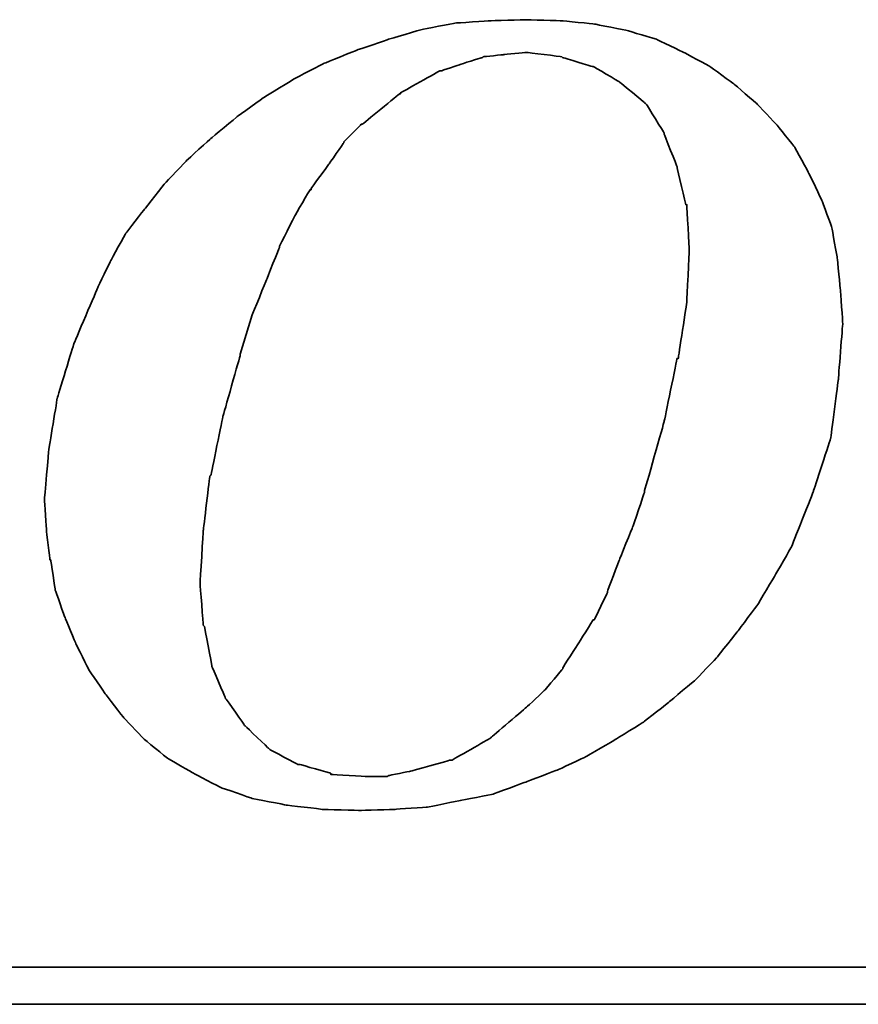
# Model space of a CAD drawing. Header units: millimetres. Extents: x 34 to 348, y -46 to 61.
# Tile 35 of 53: x 266.16 to 268.47, y -12.11 to -9.4. Entities that reach past the tile are written whole.
import ezdxf

# ---------------------------------------------------------------- set-up
doc = ezdxf.new("R2010")
doc.units = ezdxf.units.MM
doc.header["$LTSCALE"] = 0.15
doc.layers.add('DIM', color=4, linetype='CONTINUOUS')
doc.layers.add('layer 1', color=7, linetype='CONTINUOUS')

# ---------------------------------------------------------------- blocks, each defined once
blk = doc.blocks.new('TBI MOTION logo(完整正式版)')
at = {"layer": 'layer 1', "color": 22, "lineweight": 35}
for points, knots in [([(-11.34375, -6.98375), (-11.34375, -6.98375), (-10.91375, -7.43875), (-10.91375, -7.43875), (-10.91375, -7.43875), (-10.91375, -7.43875), (-10.38625, -7.87125), (-10.38625, -7.87125), (-10.38625, -7.87125), (-10.38625, -7.87125), (-9.81125, -8.20375), (-9.81125, -8.20375), (-9.81125, -8.20375), (-9.81125, -8.20375), (-9.21125, -8.51875), (-9.21125, -8.51875), (-9.21125, -8.51875), (-9.21125, -8.51875), (-8.51625, -8.75875), (-8.51625, -8.75875), (-8.51625, -8.75875), (-8.51625, -8.75875), (-7.77125, -8.90375), (-7.77125, -8.90375), (-7.77125, -8.90375), (-7.77125, -8.90375), (-6.97875, -8.99875), (-6.97875, -8.99875), (-6.97875, -8.99875), (-6.97875, -8.99875), (-6.14125, -9.02375), (-6.14125, -9.02375), (-6.14125, -9.02375), (-6.14125, -9.02375), (-5.37125, -8.99875), (-5.37125, -8.99875), (-5.37125, -8.99875), (-5.37125, -8.99875), (-4.65375, -8.94875), (-4.65375, -8.94875), (-4.65375, -8.94875), (-4.65375, -8.94875), (-3.93375, -8.80625), (-3.93375, -8.80625), (-3.93375, -8.80625), (-3.93375, -8.80625), (-3.21375, -8.66375), (-3.21375, -8.66375), (-3.21375, -8.66375), (-3.21375, -8.66375), (-2.49375, -8.39875), (-2.49375, -8.39875), (-2.49375, -8.39875), (-2.49375, -8.39875), (-1.79875, -8.13375), (-1.79875, -8.13375), (-1.79875, -8.13375), (-1.79875, -8.13375), (-1.17375, -7.84375), (-1.17375, -7.84375), (-1.17375, -7.84375), (-1.17375, -7.84375), (-0.52375, -7.46375), (-0.52375, -7.46375), (-0.52375, -7.46375), (-0.52375, -7.46375), (0.10124, -7.07875), (0.10124, -7.07875), (0.10124, -7.07875), (0.10124, -7.07875), (0.67625, -6.62375), (0.67625, -6.62375), (0.67625, -6.62375), (0.67625, -6.62375), (1.24874, -6.14375), (1.24874, -6.14375), (1.24874, -6.14375), (1.24874, -6.14375), (1.72874, -5.64125), (1.72874, -5.64125), (1.72874, -5.64125), (1.72874, -5.64125), (2.18624, -5.06375), (2.18624, -5.06375), (2.18624, -5.06375), (2.18624, -5.06375), (2.61625, -4.48874), (2.61625, -4.48874), (2.61625, -4.48874), (2.61625, -4.48874), (3.00125, -3.83874), (3.00125, -3.83874), (3.00125, -3.83874), (3.00125, -3.83874), (3.36124, -3.21374), (3.36124, -3.21374), (3.36124, -3.21374), (3.36124, -3.21374), (3.84374, -1.99125), (3.84374, -1.99125), (3.84374, -1.99125), (3.84374, -1.99125), (4.22625, -0.81875), (4.22625, -0.81875), (4.22625, -0.81875), (4.22625, -0.81875), (4.39125, 0.45624), (4.39125, 0.45624), (4.39125, 0.45624), (4.39125, 0.45624), (4.48874, 1.70124), (4.48874, 1.70124), (4.48874, 1.70124), (4.48874, 1.70124), (4.43874, 2.44625), (4.43874, 2.44625), (4.43874, 2.44625), (4.43874, 2.44625), (4.36874, 3.14125), (4.36874, 3.14125), (4.36874, 3.14125), (4.36874, 3.14125), (4.25125, 3.81125), (4.25125, 3.81125), (4.25125, 3.81125), (4.25125, 3.81125), (4.03124, 4.41125), (4.03124, 4.41125), (4.03124, 4.41125), (4.03124, 4.41125), (3.74374, 5.01125), (3.74374, 5.01125), (3.74374, 5.01125), (3.74374, 5.01125), (3.43124, 5.58875), (3.43124, 5.58875), (3.43124, 5.58875), (3.43124, 5.58875), (3.02625, 6.09125), (3.02625, 6.09125), (3.02625, 6.09125), (3.02625, 6.09125), (2.59374, 6.54875), (2.59374, 6.54875), (2.59374, 6.54875), (2.59374, 6.54875), (2.09124, 6.98125), (2.09124, 6.98125), (2.09124, 6.98125), (2.09124, 6.98125), (1.56124, 7.36625), (1.56124, 7.36625), (1.56124, 7.36625), (1.56124, 7.36625), (0.98624, 7.67625), (0.98624, 7.67625), (0.98624, 7.67625), (0.98624, 7.67625), (0.38624, 7.96375), (0.38624, 7.96375), (0.38624, 7.96375), (0.38624, 7.96375), (-0.25875, 8.15625), (-0.25875, 8.15625), (-0.25875, 8.15625), (-0.25875, 8.15625), (-0.98125, 8.30125), (-0.98125, 8.30125), (-0.98125, 8.30125), (-0.98125, 8.30125), (-1.70124, 8.37125), (-1.70124, 8.37125), (-1.70124, 8.37125), (-1.70124, 8.37125), (-2.49375, 8.39624), (-2.49375, 8.39624), (-2.49375, 8.39624), (-2.49375, 8.39624), (-3.28625, 8.37125), (-3.28625, 8.37125), (-3.28625, 8.37125), (-3.28625, 8.37125), (-4.05125, 8.32125), (-4.05125, 8.32125), (-4.05125, 8.32125), (-4.05125, 8.32125), (-4.77375, 8.18125), (-4.77375, 8.18125), (-4.77375, 8.18125), (-4.77375, 8.18125), (-5.51625, 7.96375), (-5.51625, 7.96375), (-5.51625, 7.96375), (-5.51625, 7.96375), (-6.21125, 7.72625), (-6.21125, 7.72625), (-6.21125, 7.72625), (-6.21125, 7.72625), (-6.92875, 7.43625), (-6.92875, 7.43625), (-6.92875, 7.43625), (-6.92875, 7.43625), (-7.57875, 7.10125), (-7.57875, 7.10125), (-7.57875, 7.10125), (-7.57875, 7.10125), (-8.24875, 6.69125), (-8.24875, 6.69125), (-8.24875, 6.69125), (-8.24875, 6.69125), (-8.84875, 6.26125), (-8.84875, 6.26125), (-8.84875, 6.26125), (-8.84875, 6.26125), (-9.42625, 5.78125), (-9.42625, 5.78125), (-9.42625, 5.78125), (-9.42625, 5.78125), (-9.95375, 5.30125), (-9.95375, 5.30125), (-9.95375, 5.30125), (-9.95375, 5.30125), (-10.43375, 4.79624), (-10.43375, 4.79624), (-10.43375, 4.79624), (-10.43375, 4.79624), (-10.88875, 4.22125), (-10.88875, 4.22125), (-10.88875, 4.22125), (-10.88875, 4.22125), (-11.29875, 3.69375), (-11.29875, 3.69375), (-11.29875, 3.69375), (-11.29875, 3.69375), (-11.63375, 3.09125), (-11.63375, 3.09125), (-11.63375, 3.09125), (-11.63375, 3.09125), (-11.91875, 2.49625), (-11.91875, 2.49625), (-11.91875, 2.49625), (-11.91875, 2.49625), (-12.44875, 1.24625), (-12.44875, 1.24625), (-12.44875, 1.24625), (-12.44875, 1.24625), (-12.80875, 0.06874), (-12.80875, 0.06874), (-12.80875, 0.06874), (-12.80875, 0.06874), (-12.99875, -1.07875), (-12.99875, -1.07875), (-12.99875, -1.07875), (-12.99875, -1.07875), (-13.09375, -2.18375), (-13.09375, -2.18375), (-13.09375, -2.18375), (-13.09375, -2.18375), (-13.04875, -2.85375), (-13.04875, -2.85375), (-13.04875, -2.85375), (-13.04875, -2.85375), (-12.97375, -3.50375), (-12.97375, -3.50375), (-12.97375, -3.50375), (-12.97375, -3.50375), (-12.95375, -3.50375), (-12.95375, -3.50375), (-12.95375, -3.50375), (-12.95375, -3.50375), (-12.85375, -4.17375), (-12.85375, -4.17375), (-12.85375, -4.17375), (-12.85375, -4.17375), (-12.63875, -4.77624), (-12.63875, -4.77624), (-12.63875, -4.77624), (-12.63875, -4.77624), (-12.39875, -5.35125), (-12.39875, -5.35125), (-12.39875, -5.35125), (-12.39875, -5.35125), (-12.11375, -5.92875), (-12.11375, -5.92875), (-12.11375, -5.92875), (-12.11375, -5.92875), (-11.75375, -6.45375), (-11.75375, -6.45375), (-11.75375, -6.45375), (-11.75375, -6.45375), (-11.34375, -6.98375), (-11.34375, -6.98375)], [0, 0, 0, 0, 0.01369863, 0.01369863, 0.01369863, 0.01369864, 0.02739726, 0.02739726, 0.02739726, 0.02739727, 0.04109589, 0.04109589, 0.04109589, 0.0410959, 0.05479452, 0.05479452, 0.05479452, 0.05479453, 0.06849315, 0.06849315, 0.06849315, 0.06849316, 0.08219178, 0.08219178, 0.08219178, 0.08219179, 0.09589041, 0.09589041, 0.09589041, 0.09589042, 0.10958904, 0.10958904, 0.10958904, 0.10958905, 0.12328767, 0.12328767, 0.12328767, 0.12328768, 0.1369863, 0.1369863, 0.1369863, 0.13698631, 0.15068493, 0.15068493, 0.15068493, 0.15068494, 0.16438356, 0.16438356, 0.16438356, 0.16438357, 0.17808219, 0.17808219, 0.17808219, 0.1780822, 0.19178082, 0.19178082, 0.19178082, 0.19178083, 0.20547945, 0.20547945, 0.20547945, 0.20547946, 0.21917808, 0.21917808, 0.21917808, 0.21917809, 0.23287671, 0.23287671, 0.23287671, 0.23287672, 0.24657534, 0.24657534, 0.24657534, 0.24657535, 0.26027397, 0.26027397, 0.26027397, 0.26027398, 0.2739726, 0.2739726, 0.2739726, 0.27397261, 0.28767123, 0.28767123, 0.28767123, 0.28767124, 0.30136986, 0.30136986, 0.30136986, 0.30136987, 0.31506849, 0.31506849, 0.31506849, 0.3150685, 0.32876712, 0.32876712, 0.32876712, 0.32876713, 0.34246575, 0.34246575, 0.34246575, 0.34246576, 0.35616438, 0.35616438, 0.35616438, 0.35616439, 0.36986301, 0.36986301, 0.36986301, 0.36986302, 0.38356164, 0.38356164, 0.38356164, 0.38356165, 0.39726027, 0.39726027, 0.39726027, 0.39726028, 0.4109589, 0.4109589, 0.4109589, 0.41095891, 0.42465753, 0.42465753, 0.42465753, 0.42465754, 0.43835616, 0.43835616, 0.43835616, 0.43835617, 0.45205479, 0.45205479, 0.45205479, 0.4520548, 0.46575342, 0.46575342, 0.46575342, 0.46575343, 0.47945205, 0.47945205, 0.47945205, 0.47945206, 0.49315068, 0.49315068, 0.49315068, 0.49315069, 0.50684932, 0.50684932, 0.50684932, 0.50684933, 0.52054795, 0.52054795, 0.52054795, 0.52054796, 0.53424658, 0.53424658, 0.53424658, 0.53424659, 0.54794521, 0.54794521, 0.54794521, 0.54794522, 0.56164384, 0.56164384, 0.56164384, 0.56164385, 0.57534247, 0.57534247, 0.57534247, 0.57534248, 0.5890411, 0.5890411, 0.5890411, 0.58904111, 0.60273973, 0.60273973, 0.60273973, 0.60273974, 0.61643836, 0.61643836, 0.61643836, 0.61643837, 0.63013699, 0.63013699, 0.63013699, 0.630137, 0.64383562, 0.64383562, 0.64383562, 0.64383563, 0.65753425, 0.65753425, 0.65753425, 0.65753426, 0.67123288, 0.67123288, 0.67123288, 0.67123289, 0.68493151, 0.68493151, 0.68493151, 0.68493152, 0.69863014, 0.69863014, 0.69863014, 0.69863015, 0.71232877, 0.71232877, 0.71232877, 0.71232878, 0.7260274, 0.7260274, 0.7260274, 0.72602741, 0.73972603, 0.73972603, 0.73972603, 0.73972604, 0.75342466, 0.75342466, 0.75342466, 0.75342467, 0.76712329, 0.76712329, 0.76712329, 0.7671233, 0.78082192, 0.78082192, 0.78082192, 0.78082193, 0.79452055, 0.79452055, 0.79452055, 0.79452056, 0.80821918, 0.80821918, 0.80821918, 0.80821919, 0.82191781, 0.82191781, 0.82191781, 0.82191782, 0.83561644, 0.83561644, 0.83561644, 0.83561645, 0.84931507, 0.84931507, 0.84931507, 0.84931508, 0.8630137, 0.8630137, 0.8630137, 0.86301371, 0.87671233, 0.87671233, 0.87671233, 0.87671234, 0.89041096, 0.89041096, 0.89041096, 0.89041097, 0.90410959, 0.90410959, 0.90410959, 0.9041096, 0.91780822, 0.91780822, 0.91780822, 0.91780823, 0.93150685, 0.93150685, 0.93150685, 0.93150686, 0.94520548, 0.94520548, 0.94520548, 0.94520549, 0.95890411, 0.95890411, 0.95890411, 0.95890412, 0.97260274, 0.97260274, 0.97260274, 0.97260275, 0.98630137, 0.98630137, 0.98630137, 0.98630138, 1, 1, 1, 1]), ([(-8.77875, 1.03124), (-8.77875, 1.03124), (-8.51625, 1.89625), (-8.51625, 1.89625), (-8.51625, 1.89625), (-8.51625, 1.89625), (-8.20375, 2.66375), (-8.20375, 2.66375), (-8.20375, 2.66375), (-8.20375, 2.66375), (-7.91625, 3.38125), (-7.91625, 3.38125), (-7.91625, 3.38125), (-7.91625, 3.38125), (-7.91625, 3.40624), (-7.91625, 3.40624), (-7.91625, 3.40624), (-7.91625, 3.40624), (-7.57875, 4.07624), (-7.57875, 4.07624), (-7.57875, 4.07624), (-7.57875, 4.07624), (-7.24375, 4.65125), (-7.24375, 4.65125), (-7.24375, 4.65125), (-7.24375, 4.65125), (-7.21875, 4.65125), (-7.21875, 4.65125), (-7.21875, 4.65125), (-7.21875, 4.65125), (-7.21875, 4.67624), (-7.21875, 4.67624), (-7.21875, 4.67624), (-7.21875, 4.67624), (-6.83625, 5.20375), (-6.83625, 5.20375), (-6.83625, 5.20375), (-6.83625, 5.20375), (-6.49875, 5.68625), (-6.49875, 5.68625), (-6.49875, 5.68625), (-6.49875, 5.68625), (-6.49875, 5.70625), (-6.49875, 5.70625), (-6.49875, 5.70625), (-6.49875, 5.70625), (-6.11625, 6.09125), (-6.11625, 6.09125), (-6.11625, 6.09125), (-6.11625, 6.09125), (-6.09125, 6.09125), (-6.09125, 6.09125), (-6.09125, 6.09125), (-6.09125, 6.09125), (-5.27375, 6.76625), (-5.27375, 6.76625), (-5.27375, 6.76625), (-5.27375, 6.76625), (-5.24875, 6.76625), (-5.24875, 6.76625), (-5.24875, 6.76625), (-5.24875, 6.76625), (-5.24875, 6.78625), (-5.24875, 6.78625), (-5.24875, 6.78625), (-5.24875, 6.78625), (-4.38875, 7.26624), (-4.38875, 7.26624), (-4.38875, 7.26624), (-4.38875, 7.26624), (-4.36125, 7.26624), (-4.36125, 7.26624), (-4.36125, 7.26624), (-4.36125, 7.26624), (-3.93375, 7.41125), (-3.93375, 7.41125), (-3.93375, 7.41125), (-3.93375, 7.41125), (-3.47375, 7.55625), (-3.47375, 7.55625), (-3.47375, 7.55625), (-3.47375, 7.55625), (-3.45375, 7.55625), (-3.45375, 7.55625), (-3.45375, 7.55625), (-3.45375, 7.55625), (-3.42875, 7.58124), (-3.42875, 7.58124), (-3.42875, 7.58124), (-3.42875, 7.58124), (-2.97375, 7.62625), (-2.97375, 7.62625), (-2.97375, 7.62625), (-2.97375, 7.62625), (-2.49375, 7.67625), (-2.49375, 7.67625), (-2.49375, 7.67625), (-2.49375, 7.67625), (-2.46875, 7.67625), (-2.46875, 7.67625), (-2.46875, 7.67625), (-2.46875, 7.67625), (-1.70124, 7.58124), (-1.70124, 7.58124), (-1.70124, 7.58124), (-1.70124, 7.58124), (-1.67875, 7.55625), (-1.67875, 7.55625), (-1.67875, 7.55625), (-1.67875, 7.55625), (-1.65375, 7.55625), (-1.65375, 7.55625), (-1.65375, 7.55625), (-1.65375, 7.55625), (-1.03125, 7.36625), (-1.03125, 7.36625), (-1.03125, 7.36625), (-1.03125, 7.36625), (-1.00625, 7.36625), (-1.00625, 7.36625), (-1.00625, 7.36625), (-1.00625, 7.36625), (-0.43124, 7.02624), (-0.43124, 7.02624), (-0.43124, 7.02624), (-0.43124, 7.02624), (-0.40625, 7.00624), (-0.40625, 7.00624), (-0.40625, 7.00624), (-0.40625, 7.00624), (0.12124, 6.57124), (0.12124, 6.57124), (0.12124, 6.57124), (0.12124, 6.57124), (0.14624, 6.54875), (0.14624, 6.54875), (0.14624, 6.54875), (0.14624, 6.54875), (0.17124, 6.52375), (0.17124, 6.52375), (0.17124, 6.52375), (0.17124, 6.52375), (0.55625, 5.89875), (0.55625, 5.89875), (0.55625, 5.89875), (0.55625, 5.89875), (0.55625, 5.87625), (0.55625, 5.87625), (0.55625, 5.87625), (0.55625, 5.87625), (0.84124, 5.15625), (0.84124, 5.15625), (0.84124, 5.15625), (0.84124, 5.15625), (0.84124, 5.13125), (0.84124, 5.13125), (0.84124, 5.13125), (0.84124, 5.13125), (1.03624, 4.31875), (1.03624, 4.31875), (1.03624, 4.31875), (1.03624, 4.31875), (1.05624, 4.31875), (1.05624, 4.31875), (1.05624, 4.31875), (1.05624, 4.31875), (1.05624, 4.29125), (1.05624, 4.29125), (1.05624, 4.29125), (1.05624, 4.29125), (1.10625, 3.33125), (1.10625, 3.33125), (1.10625, 3.33125), (1.10625, 3.33125), (1.10625, 3.30875), (1.10625, 3.30875), (1.10625, 3.30875), (1.10625, 3.30875), (1.05624, 2.20624), (1.05624, 2.20624), (1.05624, 2.20624), (1.05624, 2.20624), (1.05624, 2.18124), (1.05624, 2.18124), (1.05624, 2.18124), (1.05624, 2.18124), (0.86624, 0.93624), (0.86624, 0.93624), (0.86624, 0.93624), (0.86624, 0.93624), (0.84124, 0.93624), (0.84124, 0.93624), (0.84124, 0.93624), (0.84124, 0.93624), (0.55625, -0.45874), (0.55625, -0.45874), (0.55625, -0.45874), (0.55625, -0.45874), (0.12124, -1.99125), (0.12124, -1.99125), (0.12124, -1.99125), (0.12124, -1.99125), (0.12124, -2.01874), (0.12124, -2.01874), (0.12124, -2.01874), (0.12124, -2.01874), (-0.13874, -2.78375), (-0.13874, -2.78375), (-0.13874, -2.78375), (-0.13874, -2.78375), (-0.43124, -3.50375), (-0.43124, -3.50375), (-0.43124, -3.50375), (-0.43124, -3.50375), (-0.69375, -4.19875), (-0.69375, -4.19875), (-0.69375, -4.19875), (-0.69375, -4.19875), (-0.69375, -4.22375), (-0.69375, -4.22375), (-0.69375, -4.22375), (-0.69375, -4.22375), (-0.98125, -4.82374), (-0.98125, -4.82374), (-0.98125, -4.82374), (-0.98125, -4.82374), (-1.00625, -4.82374), (-1.00625, -4.82374), (-1.00625, -4.82374), (-1.00625, -4.82374), (-1.33875, -5.35125), (-1.33875, -5.35125), (-1.33875, -5.35125), (-1.33875, -5.35125), (-1.67875, -5.87875), (-1.67875, -5.87875), (-1.67875, -5.87875), (-1.67875, -5.87875), (-1.67875, -5.90375), (-1.67875, -5.90375), (-1.67875, -5.90375), (-1.67875, -5.90375), (-2.05875, -6.35875), (-2.05875, -6.35875), (-2.05875, -6.35875), (-2.05875, -6.35875), (-2.08375, -6.38375), (-2.08375, -6.38375), (-2.08375, -6.38375), (-2.08375, -6.38375), (-2.46875, -6.74375), (-2.46875, -6.74375), (-2.46875, -6.74375), (-2.46875, -6.74375), (-3.25875, -7.41625), (-3.25875, -7.41625), (-3.25875, -7.41625), (-3.25875, -7.41625), (-3.28625, -7.43875), (-3.28625, -7.43875), (-3.28625, -7.43875), (-3.28625, -7.43875), (-4.12375, -7.91875), (-4.12375, -7.91875), (-4.12375, -7.91875), (-4.12375, -7.91875), (-4.14875, -7.91875), (-4.14875, -7.91875), (-4.14875, -7.91875), (-4.14875, -7.91875), (-4.17125, -7.91875), (-4.17125, -7.91875), (-4.17125, -7.91875), (-4.17125, -7.91875), (-5.03375, -8.15875), (-5.03375, -8.15875), (-5.03375, -8.15875), (-5.03375, -8.15875), (-5.51625, -8.25625), (-5.51625, -8.25625), (-5.51625, -8.25625), (-5.51625, -8.25625), (-5.54125, -8.27875), (-5.54125, -8.27875), (-5.54125, -8.27875), (-5.54125, -8.27875), (-5.56375, -8.27875), (-5.56375, -8.27875), (-5.56375, -8.27875), (-5.56375, -8.27875), (-5.99625, -8.27875), (-5.99625, -8.27875), (-5.99625, -8.27875), (-5.99625, -8.27875), (-6.76375, -8.23125), (-6.76375, -8.23125), (-6.76375, -8.23125), (-6.76375, -8.23125), (-6.78875, -8.23125), (-6.78875, -8.23125), (-6.78875, -8.23125), (-6.78875, -8.23125), (-6.78875, -8.20375), (-6.78875, -8.20375), (-6.78875, -8.20375), (-6.78875, -8.20375), (-7.45875, -8.01375), (-7.45875, -8.01375), (-7.45875, -8.01375), (-7.45875, -8.01375), (-7.48375, -8.01375), (-7.48375, -8.01375), (-7.48375, -8.01375), (-7.48375, -8.01375), (-7.50875, -8.01375), (-7.50875, -8.01375), (-7.50875, -8.01375), (-7.50875, -8.01375), (-8.13125, -7.67875), (-8.13125, -7.67875), (-8.13125, -7.67875), (-8.13125, -7.67875), (-8.15625, -7.65375), (-8.15625, -7.65375), (-8.15625, -7.65375), (-8.15625, -7.65375), (-8.65875, -7.17375), (-8.65875, -7.17375), (-8.65875, -7.17375), (-8.65875, -7.17375), (-8.68375, -7.14875), (-8.68375, -7.14875), (-8.68375, -7.14875), (-8.68375, -7.14875), (-9.08875, -6.57375), (-9.08875, -6.57375), (-9.08875, -6.57375), (-9.08875, -6.57375), (-9.11375, -6.54875), (-9.11375, -6.54875), (-9.11375, -6.54875), (-9.11375, -6.54875), (-9.11375, -6.52875), (-9.11375, -6.52875), (-9.11375, -6.52875), (-9.11375, -6.52875), (-9.40375, -5.85375), (-9.40375, -5.85375), (-9.40375, -5.85375), (-9.40375, -5.85375), (-9.40375, -5.82875), (-9.40375, -5.82875), (-9.40375, -5.82875), (-9.40375, -5.82875), (-9.56875, -4.96875), (-9.56875, -4.96875), (-9.56875, -4.96875), (-9.56875, -4.96875), (-9.59375, -4.94375), (-9.59375, -4.94375), (-9.59375, -4.94375), (-9.59375, -4.94375), (-9.66375, -4.03375), (-9.66375, -4.03375), (-9.66375, -4.03375), (-9.66375, -4.03375), (-9.66375, -4.00875), (-9.66375, -4.00875), (-9.66375, -4.00875), (-9.66375, -4.00875), (-9.59375, -2.85375), (-9.59375, -2.85375), (-9.59375, -2.85375), (-9.59375, -2.85375), (-9.45125, -1.65875), (-9.45125, -1.65875), (-9.45125, -1.65875), (-9.45125, -1.65875), (-9.42625, -1.63375), (-9.42625, -1.63375), (-9.42625, -1.63375), (-9.42625, -1.63375), (-9.16125, -0.33875), (-9.16125, -0.33875), (-9.16125, -0.33875), (-9.16125, -0.33875), (-8.77875, 1.00624), (-8.77875, 1.00624), (-8.77875, 1.00624), (-8.77875, 1.00624), (-8.77875, 1.03124), (-8.77875, 1.03124)], [0, 0, 0, 0, 0.01020408, 0.01020408, 0.01020408, 0.01020409, 0.02040816, 0.02040816, 0.02040816, 0.02040817, 0.03061224, 0.03061224, 0.03061224, 0.03061225, 0.04081633, 0.04081633, 0.04081633, 0.04081634, 0.05102041, 0.05102041, 0.05102041, 0.05102042, 0.06122449, 0.06122449, 0.06122449, 0.0612245, 0.07142857, 0.07142857, 0.07142857, 0.07142858, 0.08163265, 0.08163265, 0.08163265, 0.08163266, 0.09183673, 0.09183673, 0.09183673, 0.09183674, 0.10204082, 0.10204082, 0.10204082, 0.10204083, 0.1122449, 0.1122449, 0.1122449, 0.11224491, 0.12244898, 0.12244898, 0.12244898, 0.12244899, 0.13265306, 0.13265306, 0.13265306, 0.13265307, 0.14285714, 0.14285714, 0.14285714, 0.14285715, 0.15306122, 0.15306122, 0.15306122, 0.15306123, 0.16326531, 0.16326531, 0.16326531, 0.16326532, 0.17346939, 0.17346939, 0.17346939, 0.1734694, 0.18367347, 0.18367347, 0.18367347, 0.18367348, 0.19387755, 0.19387755, 0.19387755, 0.19387756, 0.20408163, 0.20408163, 0.20408163, 0.20408164, 0.21428571, 0.21428571, 0.21428571, 0.21428572, 0.2244898, 0.2244898, 0.2244898, 0.22448981, 0.23469388, 0.23469388, 0.23469388, 0.23469389, 0.24489796, 0.24489796, 0.24489796, 0.24489797, 0.25510204, 0.25510204, 0.25510204, 0.25510205, 0.26530612, 0.26530612, 0.26530612, 0.26530613, 0.2755102, 0.2755102, 0.2755102, 0.27551021, 0.28571429, 0.28571429, 0.28571429, 0.2857143, 0.29591837, 0.29591837, 0.29591837, 0.29591838, 0.30612245, 0.30612245, 0.30612245, 0.30612246, 0.31632653, 0.31632653, 0.31632653, 0.31632654, 0.32653061, 0.32653061, 0.32653061, 0.32653062, 0.33673469, 0.33673469, 0.33673469, 0.3367347, 0.34693878, 0.34693878, 0.34693878, 0.34693879, 0.35714286, 0.35714286, 0.35714286, 0.35714287, 0.36734694, 0.36734694, 0.36734694, 0.36734695, 0.37755102, 0.37755102, 0.37755102, 0.37755103, 0.3877551, 0.3877551, 0.3877551, 0.38775511, 0.39795918, 0.39795918, 0.39795918, 0.39795919, 0.40816327, 0.40816327, 0.40816327, 0.40816328, 0.41836735, 0.41836735, 0.41836735, 0.41836736, 0.42857143, 0.42857143, 0.42857143, 0.42857144, 0.43877551, 0.43877551, 0.43877551, 0.43877552, 0.44897959, 0.44897959, 0.44897959, 0.4489796, 0.45918367, 0.45918367, 0.45918367, 0.45918368, 0.46938776, 0.46938776, 0.46938776, 0.46938777, 0.47959184, 0.47959184, 0.47959184, 0.47959185, 0.48979592, 0.48979592, 0.48979592, 0.48979593, 0.5, 0.5, 0.5, 0.50000001, 0.51020408, 0.51020408, 0.51020408, 0.51020409, 0.52040816, 0.52040816, 0.52040816, 0.52040817, 0.53061224, 0.53061224, 0.53061224, 0.53061225, 0.54081633, 0.54081633, 0.54081633, 0.54081634, 0.55102041, 0.55102041, 0.55102041, 0.55102042, 0.56122449, 0.56122449, 0.56122449, 0.5612245, 0.57142857, 0.57142857, 0.57142857, 0.57142858, 0.58163265, 0.58163265, 0.58163265, 0.58163266, 0.59183673, 0.59183673, 0.59183673, 0.59183674, 0.60204082, 0.60204082, 0.60204082, 0.60204083, 0.6122449, 0.6122449, 0.6122449, 0.61224491, 0.62244898, 0.62244898, 0.62244898, 0.62244899, 0.63265306, 0.63265306, 0.63265306, 0.63265307, 0.64285714, 0.64285714, 0.64285714, 0.64285715, 0.65306122, 0.65306122, 0.65306122, 0.65306123, 0.66326531, 0.66326531, 0.66326531, 0.66326532, 0.67346939, 0.67346939, 0.67346939, 0.6734694, 0.68367347, 0.68367347, 0.68367347, 0.68367348, 0.69387755, 0.69387755, 0.69387755, 0.69387756, 0.70408163, 0.70408163, 0.70408163, 0.70408164, 0.71428571, 0.71428571, 0.71428571, 0.71428572, 0.7244898, 0.7244898, 0.7244898, 0.72448981, 0.73469388, 0.73469388, 0.73469388, 0.73469389, 0.74489796, 0.74489796, 0.74489796, 0.74489797, 0.75510204, 0.75510204, 0.75510204, 0.75510205, 0.76530612, 0.76530612, 0.76530612, 0.76530613, 0.7755102, 0.7755102, 0.7755102, 0.77551021, 0.78571429, 0.78571429, 0.78571429, 0.7857143, 0.79591837, 0.79591837, 0.79591837, 0.79591838, 0.80612245, 0.80612245, 0.80612245, 0.80612246, 0.81632653, 0.81632653, 0.81632653, 0.81632654, 0.82653061, 0.82653061, 0.82653061, 0.82653062, 0.83673469, 0.83673469, 0.83673469, 0.8367347, 0.84693878, 0.84693878, 0.84693878, 0.84693879, 0.85714286, 0.85714286, 0.85714286, 0.85714287, 0.86734694, 0.86734694, 0.86734694, 0.86734695, 0.87755102, 0.87755102, 0.87755102, 0.87755103, 0.8877551, 0.8877551, 0.8877551, 0.88775511, 0.89795918, 0.89795918, 0.89795918, 0.89795919, 0.90816327, 0.90816327, 0.90816327, 0.90816328, 0.91836735, 0.91836735, 0.91836735, 0.91836736, 0.92857143, 0.92857143, 0.92857143, 0.92857144, 0.93877551, 0.93877551, 0.93877551, 0.93877552, 0.94897959, 0.94897959, 0.94897959, 0.9489796, 0.95918367, 0.95918367, 0.95918367, 0.95918368, 0.96938776, 0.96938776, 0.96938776, 0.96938777, 0.97959184, 0.97959184, 0.97959184, 0.97959185, 0.98979592, 0.98979592, 0.98979592, 0.98979593, 1, 1, 1, 1]), ([(75.90875, -9.47875), (75.90875, -9.47875), (75.90875, -12.28625), (75.90875, -12.28625), (75.90875, -12.28625), (75.90875, -12.28625), (75.90875, -12.47875), (75.90875, -12.47875), (75.90875, -12.47875), (75.90875, -12.47875), (75.71625, -12.47875), (75.71625, -12.47875), (75.71625, -12.47875), (75.71625, -12.47875), (-88.32875, -12.47875), (-88.32875, -12.47875), (-88.32875, -12.47875), (-88.32875, -12.47875), (-88.32875, -13.29375), (-88.32875, -13.29375), (-88.32875, -13.29375), (-88.32875, -13.29375), (82.89125, -13.29375), (82.89125, -13.29375), (82.89125, -13.29375), (82.89125, -13.29375), (75.90875, -9.47875), (75.90875, -9.47875)], [0, 0, 0, 0, 0.14285714, 0.14285714, 0.14285714, 0.14285715, 0.28571429, 0.28571429, 0.28571429, 0.2857143, 0.42857143, 0.42857143, 0.42857143, 0.42857144, 0.57142857, 0.57142857, 0.57142857, 0.57142858, 0.71428571, 0.71428571, 0.71428571, 0.71428572, 0.85714286, 0.85714286, 0.85714286, 0.85714287, 1, 1, 1, 1])]:
    blk.add_open_spline(points, degree=3, knots=knots, dxfattribs=at)

msp = doc.modelspace()

# ---------------------------------------------------------------- block references
at = {"layer": 'DIM', "color": 0, "xscale": 0.1250977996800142, "yscale": 0.1250977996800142, "zscale": 0.1250977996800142}
msp.add_blockref('TBI MOTION logo(完整正式版)', (267.8656, -10.4481), dxfattribs=at)

doc.saveas('drawing.dxf')
